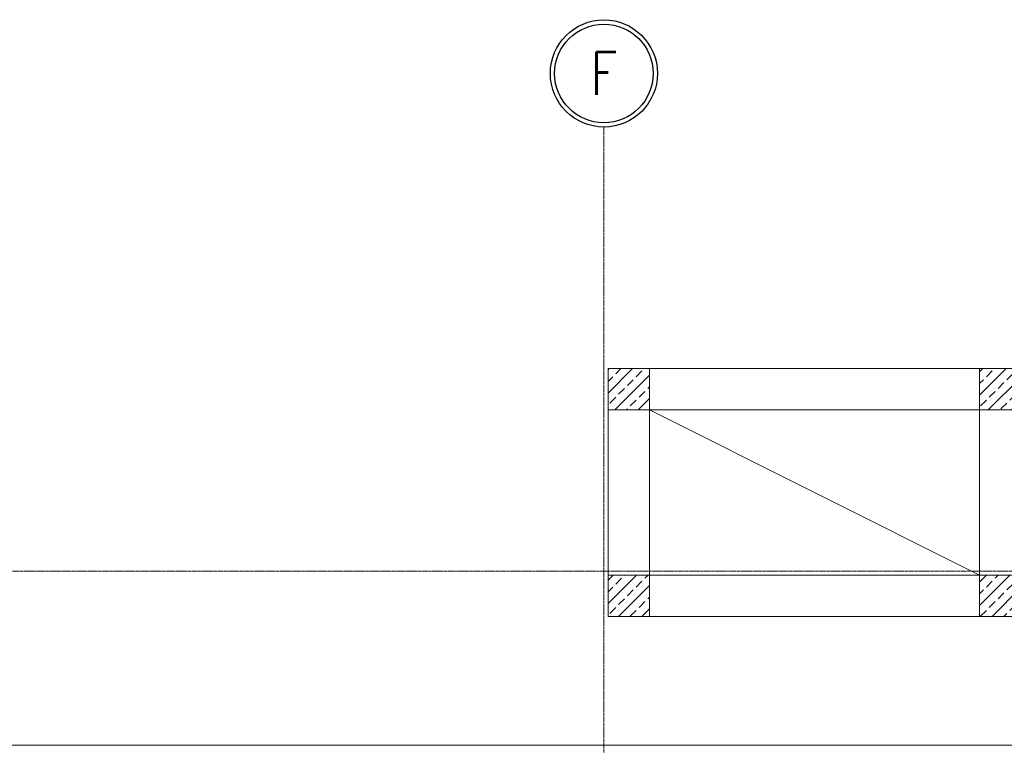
# Model space of a CAD drawing. Header units: centimetres. Extents: x 88729 to 133553, y -16225 to 14174.
# Tile 168 of 231: x 91435 to 92031, y -6277 to -5837. Entities that reach past the tile are written whole.
import ezdxf
from ezdxf.enums import TextEntityAlignment as Align

# ---------------------------------------------------------------- set-up
doc = ezdxf.new("R2010")
doc.units = ezdxf.units.CM
doc.linetypes.add('ACAD_ISO04W100', pattern=[30.5, 24, -3, 0.5, -3])
doc.linetypes.add('CENTER2', pattern=[1.125, 0.75, -0.125, 0.125, -0.125])
for name, color, linetype in [('A-OS', 252, 'CENTER2'), ('A-SCIANY', 252, 'Continuous'), ('A-WID', 252, 'Continuous'), ('E_PODKLAD', 7, 'Continuous'), ('R-MET-IWE', 252, 'Continuous')]:
    doc.layers.add(name, color=color, linetype=linetype)
doc.layers.add('rz_zelbet', color=252, linetype='Continuous', lineweight=20)
doc.styles.add('ROMANS', font='ROMANS.SHX', dxfattribs={"width": 0.6})
doc.styles.get("Standard").update_dxf_attribs({"font": 'txt.shx'})

# ---------------------------------------------------------------- blocks, each defined once
blk = doc.blocks.new('OSKA_D')
at = {"linetype": 'Continuous'}
for radius in [25, 23]:
    blk.add_circle((0, -25), radius, dxfattribs=at)
at = {"style": 'ROMANS', "width": 0.8, "flags": 4}
blk.add_attdef('OS', text='', height=20, dxfattribs=at).set_placement((0, -25), align=Align.MIDDLE_CENTER)
blk = doc.blocks.new('A$Ce817dbbb')
at = {"layer": 'rz_zelbet', "lineweight": 9, "ltscale": 0.1}
h = blk.add_hatch(dxfattribs=at)
h.set_pattern_fill('ANSI33', color=252, scale=40, style=0)
h.set_pattern_definition([(45, (-34168.379, 15027.049), (-7.0710678, 7.0710678), []), (45, (-34161.308, 15027.049), (-7.0710678, 7.0710678), [5, -2.5])])
h.paths.add_polyline_path([(414.12, -16639.02), (389.12, -16639.02), (389.12, -16664.02), (414.12, -16664.02)])
h.paths.add_polyline_path([(389.12, -16514.02), (414.12, -16514.02), (414.12, -16539.02), (389.12, -16539.02)])
h.paths.add_polyline_path([(614.12, -16539.02), (639.12, -16539.02), (639.12, -16514.02), (614.12, -16514.02)])
h.paths.add_polyline_path([(614.12, -16639.02), (639.12, -16639.02), (639.12, -16664.02), (614.12, -16664.02)])
at = {"layer": 'A-OS', "color": 252, "lineweight": 9, "ltscale": 2}
for p, q in [((386.6, -17554.02), (386.6, -16367.78)), ((-2608.23, -16636.52), (3323.95, -16636.52))]:
    blk.add_line(p, q, dxfattribs=at)
at = {"layer": 'A-SCIANY', "color": 252, "lineweight": 9, "ltscale": 3}
blk.add_line((-128.9, -16742.02), (987.1, -16742.02), dxfattribs=at)
for points in [[(389.12, -16514.02), (414.12, -16514.02), (414.12, -16539.02), (389.12, -16539.02)], [(614.12, -16539.02), (639.12, -16539.02), (639.12, -16514.02), (614.12, -16514.02)], [(614.12, -16639.02), (639.12, -16639.02), (639.12, -16664.02), (614.12, -16664.02)]]:
    blk.add_lwpolyline(points, close=True, dxfattribs=at)
at = {"layer": 'A-WID', "color": 252, "lineweight": 9}
for p, q in [((414.12, -16514.02), (614.12, -16514.02)), ((389.12, -16639.02), (389.12, -16539.02)), ((414.12, -16539.02), (614.12, -16639.02)), ((414.12, -16539.02), (614.12, -16539.02)), ((414.12, -16539.02), (414.12, -16639.02)), ((614.12, -16539.02), (614.12, -16639.02)), ((414.12, -16639.02), (614.12, -16639.02)), ((414.12, -16664.02), (614.12, -16664.02))]:
    blk.add_line(p, q, dxfattribs=at)
at = {"layer": 'rz_zelbet', "color": 252, "lineweight": 9, "ltscale": 0.1}
blk.add_lwpolyline([(414.12, -16639.02), (389.12, -16639.02), (389.12, -16664.02), (414.12, -16664.02)], close=True, dxfattribs=at)
at = {"layer": 'A-OS', "color": 252, "linetype": 'ACAD_ISO04W100', "lineweight": 9, "ltscale": 5, "xscale": 1.297612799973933, "yscale": 1.297612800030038, "zscale": 1.2976128, "rotation": 359.8402543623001}
blk.add_blockref('OSKA_D', (386.69, -16302.9), dxfattribs=at).add_auto_attribs({'OS': 'F'})
at = {"layer": 'R-MET-IWE', "color": 252, "lineweight": 9, "width": 0.75}
for tag, rotation, p in [('0-', 90, (-1139.05, -4143.61)), ('0-', 90, (-1113.05, -4143.61)), ('0-', 90, (-1087.05, -4143.61)), ('2-', 90, (-796.05, -4143.61)), ('2-', 90, (-505.05, -4143.61)), ('0-', 90, (-480.05, -4143.61)), ('0-', 90, (-456.05, -4143.61)), ('2-', 90, (-166.05, -4143.61)), ('2-', 90, (-625.66, -4833.61)), ('2-', 90, (-599.66, -4833.61)), ('2-', 90, (-573.66, -4833.61)), ('0-', 180, (-2169.64, -4848.47)), ('0-', 180, (-2169.64, -4873.47)), ('0-', 180, (-2169.64, -4899.47)), ('-2', 90, (-1661.47, -4961.65)), ('-2', 90, (-1636.47, -4961.65)), ('0-', 270, (-1489.78, -4968.06)), ('0-', 270, (-1464.78, -4968.06)), ('0-', 270, (-1439.78, -4968.06)), ('0-', 270, (-1364.78, -4968.06)), ('0-', 270, (-1339.78, -4968.06)), ('0-', 270, (-1314.78, -4968.06)), ('0-', 270, (328.22, -4968.06)), ('0-', 270, (354.22, -4968.06)), ('0-', 270, (1256.22, -4968.06)), ('0-', 270, (1282.22, -4968.06)), ('0-', 90, (-513.05, -5496.61)), ('0-', 90, (-487.05, -5496.61)), ('K.S.-', 90, (-487.05, -5766.11)), ('0-', 90, (-513.05, -5766.11)), ('1-', 90, (-539.05, -6114.61)), ('0-', 90, (-513.05, -6114.61)), ('0-', 90, (-487.05, -6114.61)), ('0-', 90, (301.95, -6545.61)), ('0-', 90, (327.95, -6545.61)), ('0-', 90, (353.95, -6545.61)), ('0-', 90, (416.11, -6545.61)), ('0-', 90, (1255.95, -6545.61)), ('0-', 90, (1281.95, -6545.61)), ('1-', 90, (2382.95, -6845.61)), ('1-', 90, (2408.95, -6845.61)), ('1-', 90, (2434.95, -6845.61)), ('1-', 90, (2827.95, -6845.61)), ('1-', 90, (2853.95, -6845.61)), ('1-', 90, (2879.95, -6845.61)), ('<-2', 90, (-910.64, -10482.41)), ('2->', 90, (-718.15, -10854.38)), ('2->', 90, (-692.15, -10854.38)), ('2->', 90, (-744.15, -10870.8)), ('-0', 90, (-186.09, -12450.12)), ('1-', 90, (2264.47, -12866.38)), ('1-', 90, (2290.47, -12866.38)), ('1-', 90, (2316.47, -12866.38)), ('1-', 90, (2709.47, -12866.38)), ('1-', 90, (2735.47, -12866.38)), ('1-', 90, (2761.47, -12866.38)), ('<-KL', 90, (-700.01, -16780.91)), ('-0', 90, (-179.94, -18957.53)), ('0->', 90, (-1257.53, -23179.05)), ('0->', 90, (-1231.53, -23179.05)), ('0->', 90, (-1205.53, -23179.05)), ('0->', 90, (-600.53, -23179.05)), ('0->', 90, (-574.53, -23179.05)), ('0->', 90, (-1692.53, -24074.05)), ('0->', 90, (-1666.53, -24074.05)), ('0->', 90, (-1640.53, -24074.05)), ('0->', 90, (-1486.53, -24074.05)), ('0->', 90, (-1460.53, -24074.05)), ('0->', 90, (-1434.53, -24074.05)), ('<-0', 90, (-499.82, -24383.56)), ('<-0', 90, (-298.11, -24383.56)), ('<-0', 180, (-587.12, -25088.86)), ('<-0', 270, (-496.63, -25202.68)), ('<-0', 180, (-1353.25, -25419.36)), ('<-0', 180, (-1187.25, -25444.1)), ('<-0', 90, (-179.61, -25454.22)), ('<-0', 90, (-69.59, -26375.36)), ('<-0', 90, (-43.59, -26375.36))]:
    blk.add_attdef(tag, text='', height=17, rotation=rotation, dxfattribs=at).set_placement(p, align=Align.MIDDLE)
for tag, p in [('2-', (1424.81, -4179.2)), ('2-', (1424.81, -4205.2)), ('K.S.-', (-76.89, -4264.2)), ('KL-', (-613.13, -4292.18)), ('1-', (-613.13, -4312.18)), ('1-', (-613.13, -4332.18)), ('K.S.-', (1414.13, -4333.66)), ('0-', (-70.19, -4341.2)), ('0-', (469.81, -4341.2)), ('1-', (-613.13, -4352.18)), ('0-', (1424.81, -4361.2)), ('0-', (-70.19, -4367.2)), ('1-', (469.81, -4367.2)), ('0-', (1099.81, -4368.2)), ('2-', (1424.81, -4387.2)), ('1-', (-70.19, -4393.2)), ('1-', (469.81, -4393.2)), ('1-', (1099.81, -4394.2)), ('2-', (1424.81, -4413.2)), ('2-', (-70.19, -4419.2)), ('2-', (1099.81, -4420.2)), ('K.S.-', (-76.89, -4445.2)), ('2-', (469.81, -4444.2)), ('2-', (1099.81, -4446.2)), ('2-', (469.81, -4470.2)), ('2-', (-825.19, -4496.2)), ('2-', (-825.19, -4522.2)), ('2-', (-70.19, -4574.2)), ('2-', (-70.19, -4600.2)), ('K.S.-', (1089.13, -4600.66)), ('2-', (1099.81, -4653.2)), ('2-', (-70.19, -4669.2)), ('2-', (1099.81, -4679.2)), ('-1', (1806.78, -4690.78)), ('1-', (-70.19, -4695.2)), ('2-', (1099.81, -4705.2)), ('K.S.-', (-73.2, -4721.2)), ('-1', (1806.78, -4716.3)), ('-1', (1806.78, -4743.07)), ('FR-', (-70.19, -4747.2)), ('0-', (-1066.19, -6382.7)), ('0-', (-1066.19, -6408.7)), ('2-', (1729.81, -6586.2)), ('2-', (1729.81, -6612.2)), ('2-', (1729.81, -6638.2)), ('2-', (1729.81, -6664.2)), ('K.S.-', (469.81, -6788.2)), ('1-', (-962.19, -6915.2)), ('1-', (-460.19, -6923.2)), ('1-', (469.81, -6923.2)), ('2-', (1729.81, -6923.2)), ('1-', (-460.19, -6949.2)), ('1-', (469.81, -6949.2)), ('2-', (1729.81, -6949.2)), ('K.S.-', (2901.81, -6960.2)), ('2-', (1729.81, -6975.2)), ('2-', (1729.81, -7001.2)), ('2-', (-460.19, -7026.2)), ('0-', (469.81, -7026.2)), ('2-', (-460.19, -7052.2)), ('0-', (469.81, -7052.2)), ('2-', (-460.19, -7078.2)), ('2-', (469.81, -7078.2)), ('1-', (2901.81, -7088.2)), ('2-', (469.81, -7104.2)), ('1-', (2901.81, -7114.2)), ('0-', (1729.81, -7131.2)), ('2-', (-460.19, -7141.2)), ('0-', (1729.81, -7157.2)), ('2-', (-460.19, -7167.2)), ('2-', (469.81, -7181.2)), ('2-', (1729.81, -7183.2)), ('0-', (-460.19, -7193.2)), ('2-', (469.81, -7207.2)), ('2-', (1729.81, -7209.2)), ('K.S.-', (-470.87, -7217.66)), ('2-', (469.81, -7233.2)), ('2-', (1729.81, -7235.2)), ('1-', (-460.19, -7245.2)), ('2-', (469.81, -7259.2)), ('2-', (1729.81, -7261.2)), ('2-', (1729.81, -7287.2)), ('2-', (-460.19, -7297.2)), ('2->', (-943.67, -10542.97)), ('-1', (1688.29, -10711.55)), ('-1', (1688.29, -10737.55)), ('-1', (1688.29, -10763.55)), ('<-2', (1685.55, -12605.39)), ('2->', (1611.33, -12636.47)), ('2->', (1611.33, -12658.97)), ('2->', (1590.77, -12684.97)), ('K.S.-', (2783.33, -12980.97)), ('2->', (-578.67, -13046.97)), ('2->', (-578.67, -13072.97)), ('<-2', (-476.88, -13105.94)), ('1-', (2783.33, -13108.97)), ('1-', (2783.33, -13134.97)), ('<-1', (-610.79, -16857.83)), ('<-1', (-610.79, -16877.83)), ('<-1', (1688.29, -17218.96)), ('<-1', (1688.29, -17244.96)), ('<-1', (1688.29, -17270.96)), ('<-1', (-478.91, -18553.43)), ('<-0', (-2287.98, -23879.57)), ('<-0', (-2287.98, -23905.57)), ('<-0', (-2287.98, -23931.57)), ('<-0', (-343.08, -24738.18)), ('<-0', (-478.91, -25059.68))]:
    blk.add_attdef(tag, text='', height=17, dxfattribs=at).set_placement(p, align=Align.MIDDLE)

msp = doc.modelspace()

# ---------------------------------------------------------------- block references
at = {"layer": 'E_PODKLAD'}
msp.add_blockref('A$Ce817dbbb', (91401.87, 10465.39), dxfattribs=at)

doc.saveas('drawing.dxf')
